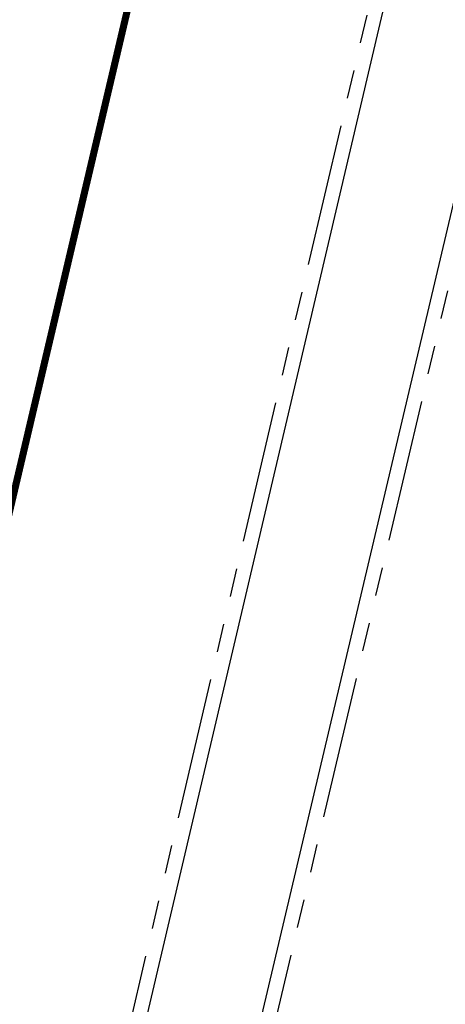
# Model space of a CAD drawing. Header units: metres. Extents: x 116958 to 118326, y 475500 to 477904.
# Tile 87 of 256: x 117506 to 117512, y 476340 to 476354. Entities that reach past the tile are written whole.
import ezdxf

# ---------------------------------------------------------------- set-up
doc = ezdxf.new("R2010")
doc.units = ezdxf.units.M
doc.header["$LTSCALE"] = 0.2
doc.linetypes.add('VH-TROTTOIRBAND_180-200', pattern=[20, 10, -2, 2, -2, 2, -2])
for name, color, linetype in [('N-WE-VH-KANTOPSLUITING_ACHTERKANTBAND-G', 251, 'Continuous'), ('N-WE-VH-KANTOPSLUITING_TROTTOIRBAND_180 200-G', 251, 'VH-TROTTOIRBAND_180-200'), ('N-WE-VW-MARKERING_LANGS_STREEP_GETROKKEN_010-G', 1, 'Continuous')]:
    doc.layers.add(name, color=color, linetype=linetype)

msp = doc.modelspace()

# ---------------------------------------------------------------- linework, layer by layer
at = {"layer": 'N-WE-VH-KANTOPSLUITING_ACHTERKANTBAND-G', "flags": 128}
for points in [[(117495.828, 476271.467), (117496.901, 476271.227, 0.031964), (117500.906, 476296.43, -0.036947), (117505.16, 476321.588), (117507.79, 476332.655), (117514.313, 476360.288), (117518.198, 476376.821, 0.066511), (117518.582, 476380.723, 0.876989), (117517.496, 476380.827, -0.001955), (117516.332, 476375.874)], [(117516.332, 476375.874), (117505.125, 476328.183, 0.033139), (117499.706, 476295.554)]]:
    msp.add_lwpolyline(points, format="xyb", dxfattribs=at)
at = {"layer": 'N-WE-VH-KANTOPSLUITING_TROTTOIRBAND_180 200-G', "flags": 128}
msp.add_lwpolyline([(117499.507, 476295.573, -0.033139), (117504.93, 476328.228), (117516.138, 476375.92, 0.000514), (117516.448, 476377.222)], format="xyb", dxfattribs=at)
at = {"layer": 'N-WE-VH-KANTOPSLUITING_TROTTOIRBAND_180 200-G'}
msp.add_lwpolyline([(117518.393, 476376.776), (117514.508, 476360.242), (117507.985, 476332.609), (117505.355, 476321.541, 0.036949), (117501.105, 476296.412, -0.032214), (117497.052, 476270.988), (117495.589, 476271.315)], format="xyb", dxfattribs=at)
at = {"layer": 'N-WE-VW-MARKERING_LANGS_STREEP_GETROKKEN_010-G', "const_width": 0.1, "flags": 128}
msp.add_lwpolyline([(117492.135, 476269.64), (117494.095, 476280.562, 0.019734), (117496.234, 476296.008, -0.033028), (117501.717, 476328.983), (117505.457, 476344.896), (117512.926, 476376.679, -0.016662), (117514.666, 476383.111, -0.016662)], format="xyb", dxfattribs=at)

doc.saveas('drawing.dxf')
